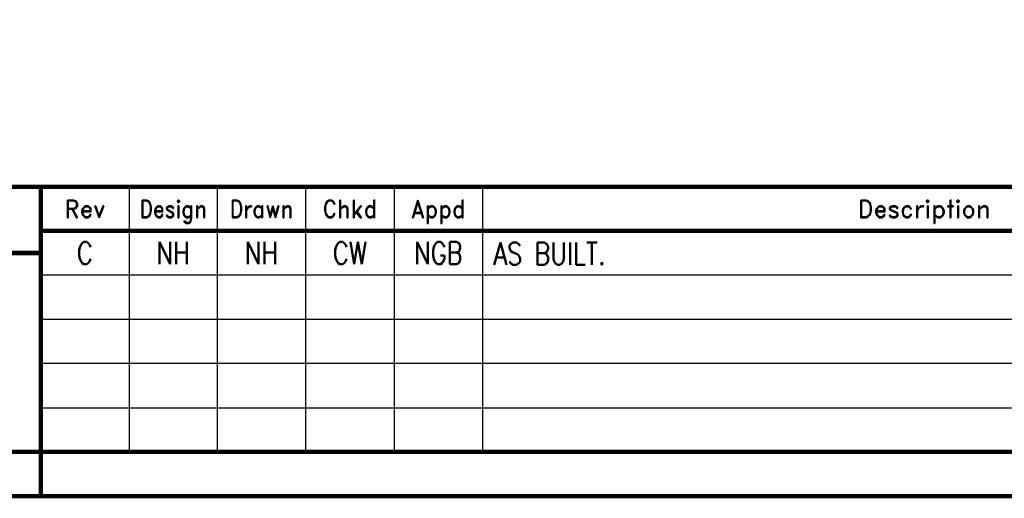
# Model space of a CAD drawing. Extents: x 0 to 414, y 0 to 285.
# Tile 2 of 22: x 102 to 213, y 3 to 57. Entities that reach past the tile are written whole.
import ezdxf
from ezdxf.enums import TextEntityAlignment as Align

# ---------------------------------------------------------------- set-up
doc = ezdxf.new("R2010")
doc.units = 0
doc.header["$MEASUREMENT"] = 0
doc.linetypes.add('CONTINU', pattern=[0])
doc.layers.get('0').update_dxf_attribs({"linetype": 'CONTINUOUS'})
for name, color, linetype in [('COL', 2, 'CONTINU'), ('ROW', 2, 'CONTINU'), ('TEXT', 2, 'CONTINUOUS'), ('UPS', 2, 'CONTINUOUS')]:
    doc.layers.add(name, color=color, linetype=linetype)
doc.styles.add('ROMAND', font='ROMAND')
doc.styles.add('ROMANS', font='romans.shx', dxfattribs={"width": 0.8})

# ---------------------------------------------------------------- blocks, each defined once
blk = doc.blocks.new('EDREV')
at = {"color": 2, "style": 'ROMANS', "width": 0.8}
for tag, p in [('DES', (129.2, 29.25)), ('DRN', (139.2, 29.25)), ('CHKD', (149.2, 29.25)), ('DES', (129.2, 24.25)), ('DRN', (139.2, 24.25)), ('CHKD', (149.2, 24.25)), ('DES', (129.2, 19.25)), ('DRN', (139.2, 19.25)), ('CHKD', (149.2, 19.25)), ('DES', (129.2, 14.25)), ('DRN', (139.2, 14.25)), ('CHKD', (149.2, 14.25)), ('DES', (129.2, 9.25)), ('DRN', (139.2, 9.25)), ('CHKD', (149.2, 9.25))]:
    blk.add_attdef(tag, text='', height=2.5, dxfattribs=at).set_placement(p, align=Align.CENTER)
blk = doc.blocks.new('HS-A3')
at = {"color": 1}
for p, q in [((114, 38), (114, 8)), ((124, 8), (124, 38)), ((134, 8), (134, 38)), ((144, 38), (144, 8)), ((154, 38), (154, 8)), ((301.5, 28), (104, 28)), ((104, 23), (301.5, 23)), ((301.5, 18), (104, 18)), ((104, 13), (270.5, 13))]:
    blk.add_line(p, q, dxfattribs=at)
at = {"color": 1, "const_width": 0.5}
blk.add_lwpolyline([(16, 3), (409, 3), (409, 285), (16, 285)], close=True, dxfattribs=at)
for points in [[(409, 38), (16, 38)], [(104, 3), (104, 38)], [(270.5, 33), (104, 33)], [(104, 30.5), (64, 30.5)], [(270.5, 8), (16, 8)]]:
    blk.add_lwpolyline(points, dxfattribs=at)
at = {"color": 4, "style": 'ROMAND'}
for s, p in [('Rev', (109, 34.5)), ('Description', (204, 34.5))]:
    blk.add_text(s, height=2, dxfattribs=at).set_placement(p, align=Align.CENTER)
for s, width, p in [('Design', 0.85, (119, 34.5)), ('Drawn', 0.85, (129, 34.5)), ('Chkd', 0.9, (139, 34.5)), ('Appd', 0.9, (149, 34.5))]:
    blk.add_text(s, height=2, dxfattribs=dict(at, width=width)).set_placement(p, align=Align.CENTER)
at = {"layer": 'COL', "style": 'ROMAND', "flags": 9}
for tag, p in [('COL1', (48.5, 282.5)), ('COL2', (113.5, 282.5)), ('COL3', (178.5, 282.5)), ('COL4', (243.5, 282.5)), ('COL5', (308.5, 282.5)), ('COL6', (373.5, 282.5))]:
    blk.add_attdef(tag, p, '', height=2.5, dxfattribs=at)
at = {"layer": 'ROW', "style": 'ROMAND', "flags": 9}
for tag, p in [('ROW1', (406.5, 249.5)), ('ROW2', (406.5, 188.5)), ('ROW3', (406.5, 127.5)), ('ROW4', (406.5, 66.5))]:
    blk.add_attdef(tag, p, '', height=2.5, dxfattribs=at)
at = {"layer": 'UPS', "color": 3, "style": 'ROMANS', "width": 0.8, "flags": 8}
blk.add_attdef('PROJS->NOMPRO', text='', height=1.7, rotation=90, dxfattribs=at).set_placement((13.5, 35), align=Align.MIDDLE_LEFT)
at = {"layer": 'UPS', "style": 'ROMANS', "width": 0.8, "flags": 8}
for tag, height, p in [('PLANOS->VERIF', 2.5, (293.5, 34.25)), ('PLANOS->CANVI1', 2.5, (109, 29.25)), ('PLANOS->NCAN1', 2.5, (149, 29.25)), ('PLANOS->DCAN1', 2.5, (262.5, 29.25)), ('PLANOS->ORIG', 2.5, (293.5, 29.25)), ('PLANOS->CANVI2', 2.5, (109, 24.25)), ('PLANOS->NCAN2', 2.5, (149, 24.25)), ('PLANOS->DCAN2', 2.5, (262.5, 24.25)), ('PLANOS->HECHF', 2.5, (293.5, 24.25)), ('PLANOS->CANVI3', 2.5, (109, 19.25)), ('PLANOS->NCAN3', 2.5, (149, 19.25)), ('PLANOS->DCAN3', 2.5, (262.5, 19.25)), ('PLANOS->HECHD', 2.5, (293.5, 19.25)), ('PLANOS->CANVI4', 2.5, (109, 14.25)), ('PLANOS->NCAN4', 2.5, (149, 14.25)), ('PLANOS->DCAN4', 2.5, (262.5, 14.25)), ('PLANOS->DATACREA', 2.5, (293.5, 14.25)), ('PLANOS->CANVI5', 2.5, (109, 9.25)), ('PLANOS->NCAN5', 2.5, (149, 9.25)), ('PLANOS->DCAN5', 2.5, (262.5, 9.25)), ('PLANOS->NR1', 2.5, (293.5, 9.25)), ('PROJS->DESCPRO3', 5, (345.5, 5.5)), ('PLANOS->PLANO', 5, (378.5, 5.5)), ('PLANOS->USER', 5, (402.75, 5.5)), ('PLANOS->NR2', 2.5, (293.5, 4.25))]:
    blk.add_attdef(tag, text='', height=height, dxfattribs=at).set_placement(p, align=Align.CENTER)
at = {"layer": 'UPS', "style": 'ROMANS', "width": 3.126318, "flags": 8}
blk.add_attdef('PLANOS->MCAN1', text='', height=2.5, rotation=0.0612, dxfattribs=at).set_placement((155, 31.64), (254, 31.75), align=Align.FIT)
at = {"layer": 'UPS', "style": 'ROMANS', "flags": 8}
for tag, width, p, p2 in [('PLANOS->MCAN2', 3.057353, (155, 26.75), (254, 26.75)), ('PLANOS->MCAN3', 3.057353, (155, 21.75), (254, 21.75)), ('PLANOS->MCAN4', 3.046154, (155, 16.75), (254, 16.75)), ('PLANOS->MCAN5', 3.057353, (155, 11.75), (254, 11.75))]:
    blk.add_attdef(tag, text='', height=2.5, dxfattribs=dict(at, width=width)).set_placement(p, p2, align=Align.FIT)
at = {"layer": 'UPS', "style": 'ROMANS', "width": 0.8, "flags": 8}
blk.add_attdef('PLANOS->DENOM', (313.5, 24.25), '', height=2.5, dxfattribs=at)
at = {"layer": 'UPS', "color": 4, "style": 'ROMANS', "width": 0.8, "flags": 8}
for tag, p in [('PROJS->DESCPRO1', (303, 19.25)), ('PROJS->DESCPRO2', (303, 14.25))]:
    blk.add_attdef(tag, p, '', height=2.5, dxfattribs=at)
at = {"layer": 'UPS', "style": 'ROMANS', "width": 0.8, "flags": 8}
blk.add_attdef('PLANOS->OBS4', text='', height=2.5, dxfattribs=at).set_placement((107, 5.5), align=Align.MIDDLE_LEFT)
at = {"layer": 'UPS', "color": 3, "style": 'ROMANS', "width": 0.8, "flags": 8}
blk.add_attdef('PLANOS->PROTOTIPO', text='', height=1.7, dxfattribs=at).set_placement((39.5, 5.5), align=Align.MIDDLE_LEFT)

msp = doc.modelspace()

# ---------------------------------------------------------------- block references
ref = msp.add_blockref('HS-A3', (0, 0))
ref.add_attrib('PLANOS->NCAN1', 'NGB', dxfattribs={"layer": 'UPS', "height": 2.5, "style": 'ROMANS', "width": 0.8, "flags": 8}).set_placement((149, 29.25), align=Align.CENTER)
ref.add_attrib('PLANOS->CANVI1', 'C', dxfattribs={"layer": 'UPS', "height": 2.5, "style": 'ROMANS', "width": 0.8, "flags": 8}).set_placement((109, 29.25), align=Align.CENTER)
ref = msp.add_blockref('EDREV', (-10.2, 0))
ref.add_attrib('DES', 'NH', dxfattribs={"color": 2, "height": 2.5, "style": 'ROMANS', "width": 0.8}).set_placement((119, 29.25), align=Align.CENTER)
ref.add_attrib('DRN', 'NH', dxfattribs={"color": 2, "height": 2.5, "style": 'ROMANS', "width": 0.8}).set_placement((129, 29.25), align=Align.CENTER)
ref.add_attrib('CHKD', 'CW', dxfattribs={"color": 2, "height": 2.5, "style": 'ROMANS', "width": 0.8}).set_placement((139, 29.25), align=Align.CENTER)

# ---------------------------------------------------------------- texts
at = {"layer": 'TEXT', "style": 'ROMANS', "width": 0.8}
msp.add_text('AS BUILT.', height=2.5, dxfattribs=at).set_placement((155.2434, 29.1778))

doc.saveas('drawing.dxf')
